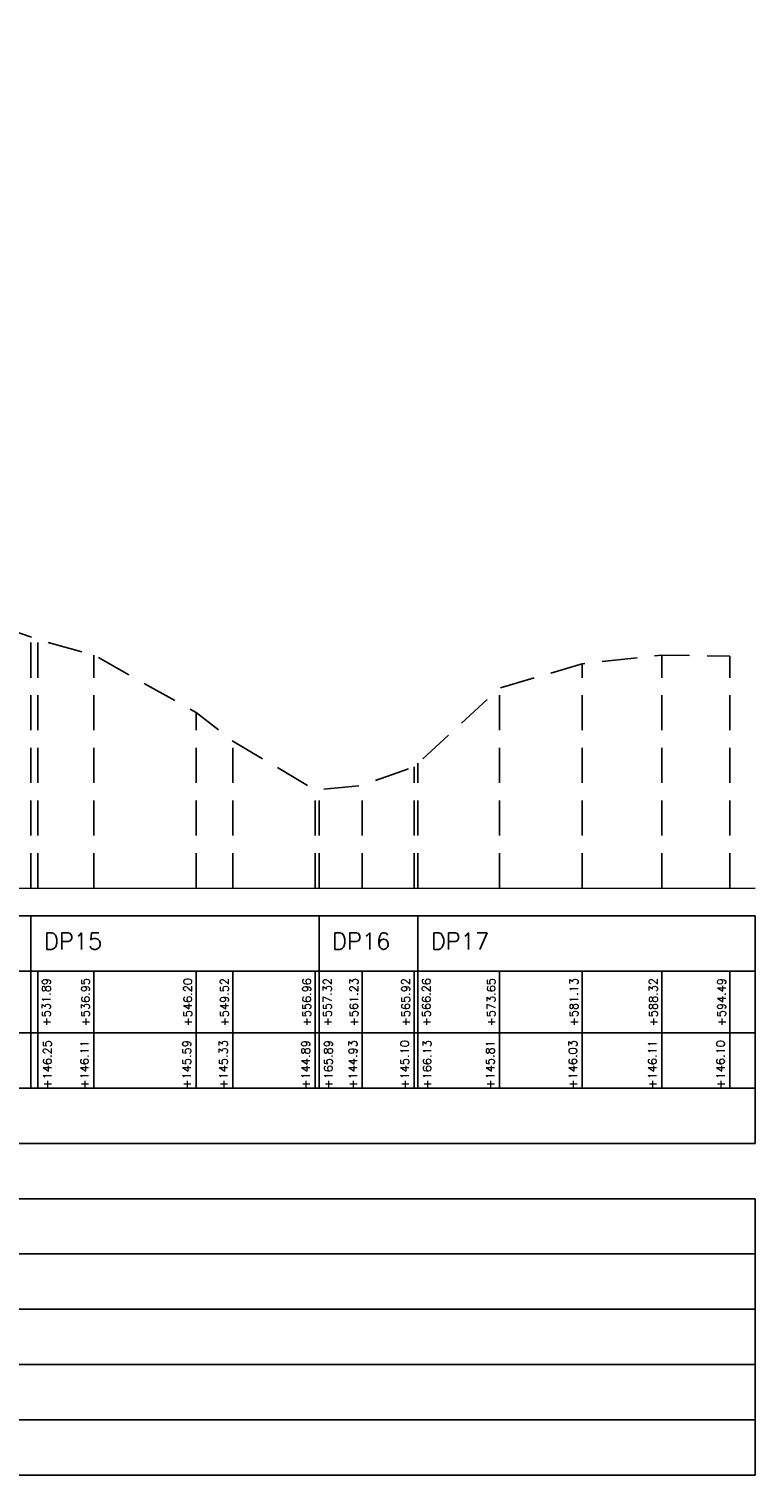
# Model space of a CAD drawing. Header units: metres. Extents: x -29 to 628, y 223 to 574.
# Tile 10 of 11: x 563 to 628, y 234 to 365. Entities that reach past the tile are written whole.
import ezdxf

# ---------------------------------------------------------------- set-up
doc = ezdxf.new("R2010")
doc.units = ezdxf.units.M
doc.linetypes.add('1-500 DASHED', pattern=[4.7625, 3.175, -1.5875])
for name, color, linetype in [('PH-100', 2, 'Continuous'), ('PH-AANDUIDING-NIEUW', 6, 'Continuous'), ('PH-BESTAAND', 8, '1-500 DASHED'), ('PH-MAATVOERING-BEST', 9, 'Continuous'), ('PH100', 7, 'Continuous'), ('ph110', 8, 'Continuous')]:
    doc.layers.add(name, color=color, linetype=linetype)
doc.styles.add('ROMANS', font='romans.shx')

msp = doc.modelspace()

# ---------------------------------------------------------------- linework, layer by layer
at = {"layer": 'PH-100', "color": 7}
for p, q in [((628.45, 258.98), (272.59, 258.98)), ((628.45, 253.98), (272.59, 253.98)), ((628.45, 248.98), (272.59, 248.98)), ((628.45, 243.98), (272.59, 243.98)), ((628.45, 238.98), (272.59, 238.98)), ((272.59, 233.98), (628.45, 233.98))]:
    msp.add_line(p, q, dxfattribs=at)
at = {"layer": 'PH-AANDUIDING-NIEUW', "linetype": 'Continuous'}
for p, q in [((562.94, 279.55), (562.94, 273.98)), ((563.57, 279.55), (563.57, 273.98)), ((568.63, 279.55), (568.63, 273.98)), ((577.88, 279.55), (577.88, 273.98)), ((581.2, 279.55), (581.2, 273.98)), ((588.64, 279.55), (588.64, 273.98)), ((589, 279.55), (589, 273.98)), ((592.91, 279.55), (592.91, 273.98)), ((597.6, 279.55), (597.6, 273.98)), ((597.94, 279.55), (597.94, 273.98)), ((605.33, 279.55), (605.33, 273.98)), ((612.81, 279.55), (612.81, 273.98)), ((620, 279.55), (620, 273.98)), ((626.17, 279.55), (626.17, 273.98))]:
    msp.add_line(p, q, dxfattribs=at)
at = {"layer": 'PH-BESTAAND'}
for p, q in [((562.94, 287.05), (562.94, 309.76)), ((563.57, 287.05), (563.57, 309.55)), ((568.63, 287.05), (568.63, 308.15)), ((620, 287.05), (620, 308.15)), ((626.17, 287.05), (626.17, 308.05)), ((612.81, 287.05), (612.81, 307.35)), ((605.33, 287.05), (605.33, 305.15)), ((577.88, 287.05), (577.88, 302.95)), ((581.2, 287.05), (581.2, 300.35)), ((597.94, 287.05), (597.94, 298.36)), ((597.6, 287.05), (597.6, 298.05)), ((588.64, 287.05), (588.64, 295.95)), ((589, 287.05), (589, 295.98)), ((592.91, 287.05), (592.91, 296.35))]:
    msp.add_line(p, q, dxfattribs=at)
at = {"layer": 'PH-BESTAAND', "flags": 128}
msp.add_lwpolyline([(275.39, 552.05), (284.36, 542.85), (289.97, 537.65), (298.05, 529.15), (305.97, 520.82), (312.34, 514.95), (321.88, 504.55), (329.56, 495.95), (337.5, 486.35), (345.04, 477.55), (351.14, 469.05), (360.3, 458.55), (364.22, 453.95), (371.73, 447.65), (375.98, 444.65), (379.67, 441.15), (383.75, 437.85), (388.1, 433.75), (394.34, 427.87), (404.23, 419.75), (416.74, 408.95), (424.56, 403.05), (435.85, 394.05), (449.67, 385.15), (458.67, 378.75), (469.08, 370.95), (478.23, 364.75), (487.57, 357.15), (497.88, 348.65), (504.1, 343.45), (512.9, 337.15), (519.55, 332.65), (525.76, 327.95), (536.81, 320.85), (542.46, 318.25), (548.57, 316.95), (552.2, 314.75), (558.88, 311.15), (563.57, 309.55), (568.63, 308.15), (577.88, 302.95), (581.2, 300.35), (588.64, 295.95), (592.91, 296.35), (597.6, 298.05), (605.33, 305.15), (612.81, 307.35), (620, 308.15), (626.17, 308.05), (626.17, 308.05)], dxfattribs=at)
at = {"layer": 'PH-MAATVOERING-BEST', "ltscale": 20}
for p, q in [((562.94, 268.98), (562.94, 273.98)), ((563.57, 268.98), (563.57, 273.98)), ((568.63, 268.98), (568.63, 273.98)), ((577.88, 268.98), (577.88, 273.98)), ((581.2, 268.98), (581.2, 273.98)), ((588.64, 268.98), (588.64, 273.98)), ((589, 268.98), (589, 273.98)), ((592.91, 268.98), (592.91, 273.98)), ((597.6, 268.98), (597.6, 273.98)), ((597.94, 268.98), (597.94, 273.98)), ((605.33, 268.98), (605.33, 273.98)), ((612.81, 268.98), (612.81, 273.98)), ((620, 268.98), (620, 273.98)), ((626.17, 268.98), (626.17, 273.98))]:
    msp.add_line(p, q, dxfattribs=at)
at = {"layer": 'PH100', "color": 1, "linetype": 'Continuous'}
for p, q in [((562.94, 279.55), (562.94, 284.55)), ((589, 279.55), (589, 284.55)), ((597.94, 279.55), (597.94, 284.55))]:
    msp.add_line(p, q, dxfattribs=at)
at = {"layer": 'ph110', "color": 7}
for p, q in [((272.59, 284.55), (628.45, 284.55)), ((628.45, 284.55), (628.45, 263.98)), ((272.59, 279.55), (628.45, 279.55)), ((272.59, 273.98), (628.45, 273.98)), ((272.59, 268.98), (628.45, 268.98)), ((272.59, 263.98), (628.45, 263.98)), ((628.45, 258.98), (628.45, 233.98))]:
    msp.add_line(p, q, dxfattribs=at)
at = {"layer": 'ph110', "color": 5, "linetype": 'Continuous', "lineweight": 0, "ltscale": 3}
msp.add_lwpolyline([(248.71, 287.05), (628.45, 287.05)], dxfattribs=at)

# ---------------------------------------------------------------- texts
at = {"layer": 'PH-AANDUIDING-NIEUW', "linetype": 'Continuous', "style": 'ROMANS'}
for s, p in [('+531.89', (564.71, 274.56)), ('+536.95', (568.25, 274.56)), ('+546.20', (577.5, 274.56)), ('+549.52', (580.82, 274.56)), ('+556.96', (588.26, 274.56)), ('+557.32', (590.14, 274.56)), ('+561.23', (592.53, 274.56)), ('+565.92', (597.22, 274.56)), ('+566.26', (599.08, 274.56)), ('+573.65', (604.95, 274.56)), ('+581.13', (612.43, 274.56)), ('+588.32', (619.62, 274.56)), ('+594.49', (625.79, 274.56))]:
    msp.add_text(s, height=0.75, rotation=90, dxfattribs=at).set_placement(p)
at = {"layer": 'PH-MAATVOERING-BEST', "linetype": 'Continuous', "style": 'ROMANS'}
for s, p in [('+146.25', (564.79, 268.94)), ('+146.11', (568.16, 268.94)), ('+145.59', (577.41, 268.94)), ('+145.33', (580.73, 268.94)), ('+144.89', (588.17, 268.94)), ('+165.89', (590.22, 268.94)), ('+144.93', (592.44, 268.94)), ('+145.10', (597.13, 268.94)), ('+166.13', (599.16, 268.94)), ('+145.81', (604.86, 268.94)), ('+146.03', (612.34, 268.94)), ('+146.11', (619.53, 268.94)), ('+146.10', (625.7, 268.94))]:
    msp.add_text(s, height=0.75, rotation=90, dxfattribs=at).set_placement(p)
at = {"layer": 'PH100', "color": 1, "linetype": 'Continuous', "char_height": 1.5, "attachment_point": 1, "style": 'ROMANS'}
for s, insert in [('DP15', (564.12, 283.02)), ('DP16', (590.18, 283.02)), ('DP17', (599.12, 283.02))]:
    msp.add_mtext_dynamic_manual_height_columns(s, width=6.3602, gutter_width=1, heights=[0], dxfattribs=dict(at, insert=insert))

doc.saveas('drawing.dxf')
